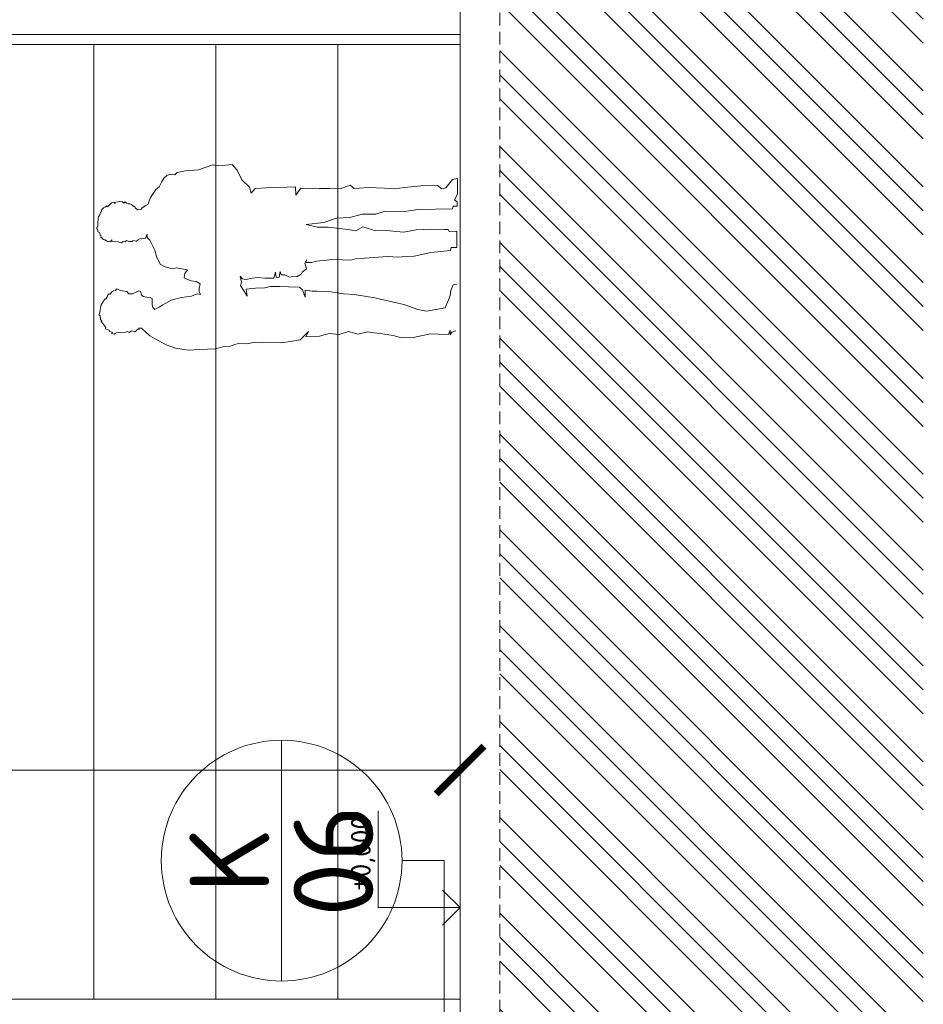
# Model space of a CAD drawing. Header units: millimetres. Extents: x -29085 to 3627694, y -159961 to 2281735.
# Tile 19 of 229: x 130684 to 135219, y 95058 to 99998. Entities that reach past the tile are written whole.
import ezdxf
from ezdxf.enums import TextEntityAlignment as Align

# ---------------------------------------------------------------- set-up
doc = ezdxf.new("R2010")
doc.units = ezdxf.units.MM
doc.linetypes.add('HIDDEN', pattern=[9.525, 6.35, -3.175])
for name, color, linetype, lineweight in [('A99_N_kce-pohl', 1, 'Continuous', 9), ('A99_N_koty-200', 5, 'Continuous', 5), ('A99_N_koty-50-vysk', 160, 'Continuous', 9), ('A99_N_znaceni 200', 5, 'Continuous', 5), ('A99_S_kce-pohl', 7, 'Continuous', 5), ('A99_S_kce-rez-sil', 7, 'Continuous', 15), ('A99_S_sraf', 252, 'Continuous', 9)]:
    doc.layers.add(name, color=color, linetype=linetype, lineweight=lineweight)
doc.styles.add('A99_kota', font='isocpeur.ttf', dxfattribs={"height": 2})
doc.styles.add('A99_popis', font='isocpeur.ttf')
doc.dimstyles.new('A99_kota_200 new', dxfattribs={"dimscale": 200, "dimtxt": 2, "dimasz": 1.2, "dimexe": 0.5, "dimexo": 1.5, "dimgap": 0.3, "dimtad": 1, "dimdec": 0, "dimzin": 3, "dimdsep": 46, "dimtxsty": 'A99_kota', "dimblk": 'ARCHTICK', "dimcen": 2.5, "dimazin": 2, "dimtfac": 0.75, "dimtdec": 0, "dimtmove": 2, "dimatfit": 0, "dimfxl": 4, "dimfxlon": 1, "dimtolj": 1, "dimtzin": 0, "dimlwd": 5, "dimlwe": 5, "dimarcsym": 0})

# ---------------------------------------------------------------- blocks, each defined once
blk = doc.blocks.new('_ArchTick')
at = {"color": 0, "linetype": 'ByBlock', "const_width": 0.15}
blk.add_lwpolyline([(-0.5, -0.5), (0.5, 0.5)], dxfattribs=at)
blk = doc.blocks.new('*D358')
at = {"layer": 'A99_N_koty-200', "color": 0, "linetype": 'Continuous', "lineweight": 5, "transparency": 16777216}
for p, q in [((123124, 95433.3), (123124, 96333.3)), ((132894, 95433.3), (132894, 96333.3)), ((123124, 96233.3), (132894, 96233.3))]:
    blk.add_line(p, q, dxfattribs=at)
at = {"layer": 'Defpoints', "color": 0, "linetype": 'Continuous', "transparency": 16777216}
for p in [(132894, 96233.3), (132894, 94538.3), (123124, 93333.3)]:
    blk.add_point(p, dxfattribs=at)
at = {"layer": 'A99_N_koty-200', "color": 0, "linetype": 'Continuous', "lineweight": 5, "transparency": 16777216, "xscale": 240, "yscale": 240, "zscale": 240, "rotation": 180}
blk.add_blockref('_ArchTick', (123124, 96233.3), dxfattribs=at)
at = {"layer": 'A99_N_koty-200', "color": 0, "linetype": 'Continuous', "lineweight": 5, "transparency": 16777216, "xscale": 240, "yscale": 240, "zscale": 240}
blk.add_blockref('_ArchTick', (132894, 96233.3), dxfattribs=at)
at = {"layer": 'A99_N_koty-200', "color": 0, "linetype": 'Continuous', "transparency": 16777216, "insert": (126286.5, 95955.8), "char_height": 400, "attachment_point": 5, "rotation": 180, "style": 'A99_kota'}
blk.add_mtext('\\A1;9770', dxfattribs=at)
blk = doc.blocks.new('*U37')
at = {"color": 0, "linetype": 'ByBlock', "lineweight": -2}
blk.add_line((-3, 0), (7, 0), dxfattribs=at)
for points in [[(0, 0), (0, 8.2), (0, 8.2), (9.7, 8.2)], [(-1.75, 1.75), (0, 0), (1.75, 1.75)]]:
    blk.add_lwpolyline(points, dxfattribs=at)
at = {"color": 0, "linetype": 'ByBlock', "lineweight": -2, "style": 'A99_kota'}
blk.add_attdef('VYSKA', text='', height=2, dxfattribs=at).set_placement((9.2, 10.95), align=Align.TOP_RIGHT)
blk.add_attdef('POPIS_001', (9.2, 5.7), '', height=2, dxfattribs=at)
blk = doc.blocks.new('*U28')
at = {"color": 0, "linetype": 'ByBlock'}
blk.add_line((-3.02, 0), (3.02, 0), dxfattribs=at)
blk.add_circle((0, 0), 3.02, dxfattribs=at)
at = {"color": 0, "linetype": 'ByBlock', "style": 'A99_popis'}
for tag, p in [('KATEGORIE', (0, 1.31)), ('PRVEK', (0, -1.298))]:
    blk.add_attdef(tag, text='', height=2, dxfattribs=at).set_placement(p, align=Align.MIDDLE_CENTER)
blk = doc.blocks.new('A$C09EE4D6F')
at = {"color": 8, "linetype": 'Continuous', "lineweight": 5}
for p, q in [((326.4, 1462.8), (332.2, 1466.5)), ((332.2, 1466.5), (339, 1465.5)), ((339, 1465.5), (341.5, 1463.1)), ((-64.4, 1422.1), (-54.2, 1430.7)), ((-54.2, 1430.7), (-48.3, 1435.6)), ((-48.3, 1435.6), (-40.8, 1442)), ((-40.8, 1442), (-38.3, 1439)), ((-38.3, 1439), (-32.2, 1444.1)), ((-32.2, 1444.1), (-18.3, 1445.8)), ((-18.3, 1445.8), (-13.7, 1450.4)), ((-13.7, 1450.4), (3.5, 1447.3)), ((3.5, 1447.3), (13.5, 1445.5)), ((13.5, 1445.5), (26.1, 1443.3)), ((26.1, 1443.3), (36.8, 1436.5)), ((36.8, 1436.5), (41.6, 1433.5)), ((41.6, 1433.5), (46.4, 1430.4)), ((46.4, 1430.4), (51.1, 1427.5)), ((51.1, 1427.5), (51.2, 1421.8)), ((281.2, 1423.3), (283.4, 1426.5)), ((283.4, 1426.5), (285.5, 1429.7)), ((285.5, 1429.7), (287.7, 1432.9)), ((287.1, 1436.8), (289.4, 1439.9)), ((287.7, 1432.9), (287.1, 1436.8)), ((289.4, 1439.9), (295.2, 1444.1)), ((293.8, 1446.1), (298.2, 1449.3)), ((295.2, 1444.1), (293.8, 1446.1)), ((298.2, 1449.3), (303.6, 1449.2)), ((303.6, 1449.2), (306.4, 1453.8)), ((306.4, 1453.8), (309, 1452.3)), ((309, 1452.3), (314.3, 1454.7)), ((314.3, 1454.7), (316.9, 1455.8)), ((316.9, 1455.8), (319.6, 1462.1)), ((319.6, 1462.1), (326.4, 1462.8)), ((341.5, 1463.1), (348.8, 1462.5)), ((348.8, 1462.5), (359.3, 1463.5)), ((359.3, 1463.5), (366.9, 1461.8)), ((366.9, 1461.8), (374.7, 1461.7)), ((374.7, 1461.7), (378.9, 1461.6)), ((378.9, 1461.6), (384.8, 1457.2)), ((384.8, 1457.2), (384.8, 1457.2)), ((384.8, 1457.2), (392, 1455.1)), ((392, 1455.1), (396.8, 1453.7)), ((396.8, 1453.7), (400.3, 1450)), ((400.3, 1450), (409.2, 1447.8)), ((409.2, 1447.8), (416, 1441.6)), ((416, 1441.6), (420.3, 1433.5)), ((420.3, 1433.5), (424.2, 1430.1)), ((424.2, 1430.1), (420.8, 1426.2)), ((420.8, 1426.2), (436.8, 1409.2)), ((-90.7, 1388.3), (-88.3, 1399.2)), ((-86, 1383.5), (-90.7, 1388.3)), ((-88.3, 1399.2), (-83.4, 1395.7)), ((-83.4, 1395.7), (-80.8, 1407.9)), ((-80.8, 1407.9), (-75.5, 1409.5)), ((-75.5, 1409.5), (-73.3, 1414.6)), ((-73.3, 1414.6), (-69.3, 1424.2)), ((-69.3, 1424.2), (-64.4, 1422.1)), ((51.2, 1421.8), (54.2, 1421.9)), ((54.2, 1421.9), (59.1, 1419.8)), ((59.1, 1419.8), (65.7, 1416.9)), ((65.7, 1416.9), (70.8, 1411.9)), ((70.8, 1411.9), (70.4, 1407.4)), ((70.4, 1407.4), (78.5, 1403.3)), ((78.5, 1403.3), (82.8, 1395.3)), ((82.8, 1395.3), (85, 1386.5)), ((85, 1386.5), (92.3, 1381)), ((279.4, 1411.1), (283.1, 1416.8)), ((288.7, 1405.1), (279.4, 1411.1)), ((281.1, 1380.4), (281.9, 1395.4)), ((283.1, 1416.8), (281.2, 1423.3)), ((281.9, 1395.4), (282.4, 1405.4)), ((282.4, 1405.4), (288.7, 1405.1)), ((439.6, 1401.1), (434.1, 1394.5)), ((434.1, 1394.5), (439.3, 1393)), ((436.8, 1409.2), (439.6, 1401.1)), ((439.3, 1393), (442.6, 1377.8)), ((-85.3, 1380.1), (-86, 1383.5)), ((-83.5, 1372.2), (-85.3, 1380.1)), ((-85.1, 1361.6), (-83.5, 1372.2)), ((-82.9, 1345.8), (-85.1, 1361.6)), ((-78.7, 1336.4), (-82.9, 1345.8)), ((85.3, 1368.6), (82.4, 1340.6)), ((88.3, 1372.8), (85.3, 1368.6)), ((92.3, 1381), (88.3, 1372.8)), ((277.2, 1365.9), (281.1, 1380.4)), ((282.1, 1359.8), (277.2, 1365.9)), ((281.1, 1352.1), (282.1, 1359.8)), ((287.1, 1346.9), (281.1, 1352.1)), ((283.1, 1336.5), (287.1, 1346.9)), ((436.9, 1349.9), (434.5, 1343)), ((441.9, 1365.6), (436.8, 1360.4)), ((436.8, 1360.4), (442.1, 1355.2)), ((442.1, 1355.2), (436.9, 1349.9)), ((442.6, 1377.8), (441.9, 1365.6)), ((-82.3, 1326.8), (-78.7, 1336.4)), ((-79.1, 1323), (-82.3, 1326.8)), ((-75.9, 1319.3), (-79.1, 1323)), ((-79, 1304.1), (-76.9, 1314.4)), ((-76.9, 1314.4), (-75.9, 1319.3)), ((82.4, 1340.6), (73.2, 1333.4)), ((73.2, 1333.4), (73.5, 1318.8)), ((73.5, 1318.8), (84.8, 1293.4)), ((283.3, 1322.2), (283.1, 1336.5)), ((286.7, 1321.6), (283.3, 1322.2)), ((284.5, 1308), (285.6, 1314.8)), ((289.8, 1299.2), (284.5, 1308)), ((285.6, 1314.8), (286.7, 1321.6)), ((413.5, 1307.6), (409, 1306.7)), ((409, 1306.7), (412.9, 1304.2)), ((417, 1313.6), (413.5, 1307.6)), ((421.1, 1314.6), (417, 1313.6)), ((423.3, 1318.1), (421.1, 1314.6)), ((426.8, 1322.8), (422.7, 1322.2)), ((422.7, 1322.2), (423.3, 1318.1)), ((431.1, 1328.8), (426.8, 1322.8)), ((433.9, 1335.6), (431.1, 1328.8)), ((434.5, 1343), (433.9, 1335.6)), ((-74.3, 1299.3), (-79, 1304.1)), ((-77.2, 1264.4), (-69.1, 1273.4)), ((-69.2, 1294.8), (-74.3, 1299.3)), ((-74.3, 1299.3), (-74.3, 1299.3)), ((-69.8, 1288.1), (-69.2, 1294.8)), ((-64.1, 1291.8), (-69.8, 1288.1)), ((-69.1, 1273.4), (-64, 1278.9)), ((-64, 1278.9), (-64.1, 1291.8)), ((62.4, 1275.5), (60.9, 1260.5)), ((69.5, 1281.3), (62.4, 1275.5)), ((82.9, 1285.6), (69.5, 1281.3)), ((84.8, 1293.4), (82.9, 1285.6)), ((295.2, 1290.4), (289.8, 1299.2)), ((294, 1287.8), (295.2, 1290.4)), ((294.5, 1285.1), (294, 1287.8)), ((296, 1277.6), (294.5, 1285.1)), ((297.5, 1270.2), (296, 1277.6)), ((314, 1264.1), (297.5, 1270.2)), ((412.9, 1304.2), (412.6, 1290.9)), ((412.6, 1290.9), (417.2, 1287.1)), ((417.2, 1287.1), (424.1, 1278.1)), ((424.1, 1278.1), (429.5, 1271.2)), ((429.5, 1271.2), (433.6, 1263.6)), ((-114.3, 1208.4), (-104.6, 1226.7)), ((-104.6, 1226.7), (-94.9, 1245.1)), ((-94.9, 1245.1), (-77.2, 1264.4)), ((19.9, 1235.1), (12, 1226.9)), ((12, 1226.9), (20.8, 1210.3)), ((30.6, 1238.4), (19.9, 1235.1)), ((43, 1238.7), (30.6, 1238.4)), ((55.1, 1238.2), (43, 1238.7)), ((59.3, 1246.5), (55.1, 1238.2)), ((60.9, 1260.5), (59.3, 1246.5)), ((224.5, 1224.2), (250, 1231.8)), ((250, 1231.8), (273.6, 1244.2)), ((273.6, 1244.2), (290.5, 1253)), ((290.5, 1253), (299.8, 1263.9)), ((299.8, 1263.9), (314, 1264.1)), ((433.6, 1263.6), (460.9, 1253)), ((460.9, 1253), (493.6, 1232.9)), ((493.6, 1232.9), (505.3, 1220)), ((-129.5, 1179.4), (-114.3, 1208.4)), ((20.8, 1210.3), (31.7, 1195.7)), ((31.7, 1195.7), (50.2, 1162.7)), ((176, 1157.9), (183.8, 1189.5)), ((183.8, 1189.5), (194.5, 1209.5)), ((194.5, 1209.5), (224.5, 1224.2)), ((505.3, 1220), (524.2, 1211)), ((524.2, 1211), (542.1, 1200.1)), ((542.1, 1200.1), (550.9, 1190.2)), ((550.9, 1190.2), (555.6, 1180.5)), ((-142.3, 1140.4), (-129.5, 1179.4)), ((50.2, 1162.7), (62.6, 1121.1)), ((180.7, 1144.6), (176, 1157.9)), ((555.6, 1180.5), (554.1, 1158)), ((554.1, 1158), (564.5, 1147.8)), ((564.5, 1147.8), (571.2, 1114.8)), ((-148.9, 1090.2), (-142.3, 1140.4)), ((62.6, 1121.1), (65.6, 1101.2)), ((136.7, 1100.4), (141.6, 1111.9)), ((141.6, 1111.9), (159.4, 1109.8)), ((159.4, 1109.8), (173.2, 1098.4)), ((173.2, 1098.4), (176.9, 1121.5)), ((176.9, 1121.5), (180.7, 1144.6)), ((571.2, 1114.8), (575.9, 1062.9)), ((-147.3, 1066.4), (-148.9, 1090.2)), ((65.6, 1101.2), (68.6, 1081.2)), ((68.6, 1081.2), (78.5, 1057.8)), ((126.9, 1063.8), (129.2, 1082.8)), ((129.2, 1082.8), (136.7, 1100.4)), ((-145.7, 1042.7), (-147.3, 1066.4)), ((-143.7, 1011.8), (-145.7, 1042.7)), ((78.5, 1057.8), (75.8, 1045.3)), ((75.8, 1045.3), (87.3, 1050.9)), ((87.3, 1050.9), (100.2, 1051.3)), ((100.2, 1051.3), (118.7, 1046.6)), ((118.7, 1046.6), (126.9, 1063.8)), ((118.7, 1046.6), (118.7, 1046.6)), ((575.9, 1062.9), (598.1, 1005.1)), ((-141.6, 981), (-143.7, 1011.8)), ((598.1, 1005.1), (593.5, 980.3)), ((-132.4, 951.5), (-141.6, 981)), ((-129.7, 920.7), (-132.4, 951.5)), ((593.5, 980.3), (600.2, 927.4)), ((-123.1, 902.2), (-129.7, 920.7)), ((600.2, 927.4), (578.5, 907)), ((-116.6, 883.7), (-123.1, 902.2)), ((-118.2, 855.5), (-116.6, 883.7)), ((96.4, 872.5), (72.9, 857.7)), ((115, 884.2), (96.4, 872.5)), ((128.3, 880.4), (115, 884.2)), ((152.5, 886.8), (128.3, 880.4)), ((140.1, 864.3), (142.4, 877.7)), ((142.4, 877.7), (152.5, 886.8)), ((540.2, 887.6), (510.3, 856.7)), ((578.5, 907), (540.2, 887.6)), ((-112.1, 820.6), (-118.2, 855.5)), ((72.9, 857.7), (100.4, 861.5)), ((100.4, 861.5), (105.5, 824.3)), ((145, 839.1), (140.1, 864.3)), ((149.1, 818.5), (145, 839.1)), ((510.3, 856.7), (486.3, 848.8)), ((486.3, 848.8), (506.3, 833.3)), ((506.3, 833.3), (509.1, 789.5)), ((-112.3, 717.6), (-112.2, 795)), ((-112.2, 795), (-112.1, 820.6)), ((105.5, 824.3), (107.6, 786.8)), ((146.2, 787.9), (149.1, 818.5)), ((107.6, 786.8), (113.5, 765.4)), ((113.5, 765.4), (113.5, 728.5)), ((146.8, 751.8), (146.2, 787.9)), ((509.1, 789.5), (514.4, 705.5)), ((-107.3, 688.5), (-112.3, 717.6)), ((113.5, 728.5), (113.5, 691.6)), ((171.3, 744.6), (146.8, 751.8)), ((150.5, 742.6), (171.3, 744.6)), ((151.7, 730.7), (150.5, 742.6)), ((174.4, 725.9), (151.7, 730.7)), ((160.6, 721.7), (174.4, 725.9)), ((160.9, 707.3), (160.6, 721.7)), ((-99.1, 640.9), (-107.3, 688.5)), ((113.5, 691.6), (113.5, 647)), ((152.5, 688.4), (160.9, 707.3)), ((153.4, 681.2), (152.5, 688.4)), ((156.4, 657.2), (153.4, 681.2)), ((514.4, 705.5), (516.5, 671.4)), ((-64.4, 607.4), (-99.1, 640.9)), ((103.1, 635.3), (74, 623.6)), ((113.5, 647), (103.1, 635.3)), ((165.7, 641.7), (156.4, 657.2)), ((173.9, 638.2), (165.7, 641.7)), ((186.7, 620.2), (173.9, 638.2)), ((516.5, 671.4), (482.4, 669.3)), ((482.4, 669.3), (510.3, 649.6)), ((510.3, 649.6), (511.2, 576.9)), ((-81.7, 562.9), (-85.7, 617.9)), ((-85.7, 617.9), (-64.4, 607.4)), ((74, 623.6), (101.5, 624.1)), ((101.5, 624.1), (97.8, 596.8)), ((97.8, 596.8), (98, 575.6)), ((192.3, 622), (186.7, 620.2)), ((209.9, 627.5), (192.3, 622)), ((222.9, 622), (209.9, 627.5)), ((212.5, 601), (212.9, 622.2)), ((219.1, 580.9), (212.5, 601)), ((212.9, 622.2), (222.9, 622)), ((365.4, 625.3), (355.2, 581.5)), ((374.8, 554.9), (365.4, 625.3)), ((-70.1, 524.6), (-81.7, 562.9)), ((98, 575.6), (98.4, 529.6)), ((222.4, 554.4), (219.1, 580.9)), ((227.2, 515.8), (222.4, 554.4)), ((355.2, 581.5), (357.1, 536.5)), ((392.8, 504.7), (374.8, 554.9)), ((511.2, 576.9), (511.7, 534.6)), ((-74.4, 484.9), (-70.1, 524.6)), ((98.4, 529.6), (89.9, 472)), ((226.5, 476.8), (227.2, 515.8)), ((357.1, 536.5), (348.1, 457.6)), ((511.7, 534.6), (512.1, 492.3)), ((-61.5, 447.1), (-74.4, 484.9)), ((225.8, 443.1), (226.5, 476.8)), ((397.3, 451.6), (392.8, 504.7)), ((512.1, 492.3), (526.3, 452.5)), ((-71.1, 408.2), (-61.5, 447.1)), ((89.9, 472), (88.1, 427.8)), ((231.4, 425.1), (225.8, 443.1)), ((348.1, 457.6), (344.5, 426)), ((412.1, 400.4), (397.3, 451.6)), ((526.3, 452.5), (513.8, 436.2)), ((513.8, 436.2), (515.9, 415.7)), ((-61.5, 369.5), (-71.1, 408.2)), ((88.1, 427.8), (76.6, 344.6)), ((234.7, 388.4), (231.4, 425.1)), ((344.5, 426), (360.6, 398.5)), ((360.6, 398.5), (345, 345.2)), ((413.1, 347.2), (412.1, 400.4)), ((515.9, 415.7), (519.6, 379.5)), ((-64.3, 344.6), (-61.5, 369.5)), ((243.1, 295.7), (234.7, 388.4)), ((519.6, 379.5), (517.2, 313.5)), ((-73.4, 266.7), (-67.2, 319.7)), ((-67.2, 319.7), (-64.3, 344.6)), ((76.6, 344.6), (56.6, 251.1)), ((345, 345.2), (348.1, 303.3)), ((425.3, 309.1), (413.1, 347.2)), ((241.2, 253.5), (243.1, 295.7)), ((348.1, 303.3), (343, 232.8)), ((425.2, 231.9), (425.3, 309.1)), ((517.2, 313.5), (515.7, 273.2)), ((-82.3, 233.2), (-73.4, 266.7)), ((56.6, 251.1), (51.4, 226.9)), ((244.2, 221.5), (241.2, 253.5)), ((515.7, 273.2), (522, 233.4)), ((-79.5, 186.6), (-82.3, 233.2)), ((51.4, 226.9), (32.2, 170.7)), ((247.2, 189.5), (244.2, 221.5)), ((343, 232.8), (353.2, 183.2)), ((435.3, 177), (425.2, 231.9)), ((522, 233.4), (529.5, 167.5)), ((-63.8, 117.3), (-79.5, 186.6)), ((32.2, 170.7), (26.8, 134.8)), ((262.3, 122.1), (247.2, 189.5)), ((353.2, 183.2), (356.4, 122.1)), ((440.4, 38.6), (435.3, 177)), ((529.5, 167.5), (532.1, 100.7)), ((26.8, 134.8), (42.2, 61)), ((272.4, 43.4), (262.3, 122.1)), ((356.4, 122.1), (356.4, 69.6)), ((-65.3, 44.6), (-64.4, 86.9)), ((-64.4, 86.9), (-63.8, 117.3)), ((532.1, 100.7), (519.3, 83.9)), ((519.3, 83.9), (524.4, 67.2)), ((-48, 38.5), (-65.3, 44.6)), ((42.2, 61), (76.8, 47)), ((76.8, 47), (91.3, 41.2)), ((91.3, 41.2), (111.4, 38.6)), ((285.2, 41), (272.4, 43.4)), ((285.2, 18.4), (285.2, 41)), ((356.4, 55.3), (348.8, 50.5)), ((348.8, 50.5), (351.3, 19.1)), ((356.4, 69.6), (356.4, 55.3)), ((524.4, 67.2), (557.5, 41)), ((557.5, 41), (562.7, 21.1)), ((-55.5, 31.7), (-66.4, 38.5)), ((-66.4, 38.5), (-48, 38.5)), ((-49.4, 15.2), (-55.5, 31.7)), ((111.4, 38.6), (134.2, 30.1)), ((134.2, 30.1), (137.3, 21.9)), ((137.3, 21.9), (136.8, 16.5)), ((351.3, 19.1), (285.2, 18.4)), ((450.6, 36.2), (440.4, 38.6)), ((450.6, 20.1), (450.6, 36.2)), ((468.4, 20.2), (450.6, 20.1)), ((476.1, 31.4), (468.4, 20.2)), ((499, 20.5), (476.1, 31.4)), ((562.7, 21.1), (499, 20.5))]:
    blk.add_line(p, q, dxfattribs=at)

msp = doc.modelspace()

# ---------------------------------------------------------------- hatches: boundary and pattern name
at = {"layer": 'A99_S_sraf', "linetype": 'Continuous', "lineweight": 0}
h = msp.add_hatch(dxfattribs=at)
h.set_pattern_fill('ZEM_PUVODNI', color=256, scale=85)
h.set_pattern_definition([(135, (127233.95, 94883.25), (-240.4163, -240.4163), []), (135, (127233.95, 95003.46), (-240.4163, -240.4163), []), (135, (127233.95, 95123.67), (-240.4163, -240.4163), [])])
h.paths.add_polyline_path([(133706.3, 76798.3), (133351.4, 89257.1), (133244.1, 92832.7), (133839.2, 93003.6), (133779, 93313.3), (133779, 93683.3), (133094, 93683.3), (133094, 177933.3), (135219, 177933.3), (135219, 76795.8)])

# ---------------------------------------------------------------- linework, layer by layer
at = {"layer": 'A99_N_kce-pohl', "color": 1, "linetype": 'Continuous', "lineweight": 5}
for p, q in [((127944, 99923.3), (132894, 99923.3)), ((127994, 99873.3), (132894, 99873.3)), ((131056.5, 99873.3), (131056.5, 95083.3)), ((131669, 99873.3), (131669, 95083.3)), ((132281.5, 99873.3), (132281.5, 95083.3)), ((127994, 95083.3), (132894, 95083.3))]:
    msp.add_line(p, q, dxfattribs=at)
at = {"layer": 'A99_N_znaceni 200'}
msp.add_lwpolyline([(132814, 93303.3), (132814, 95779.1), (132601.8, 95779.1)], dxfattribs=at)
at = {"layer": 'A99_S_kce-pohl'}
msp.add_line((125234, 99923.3), (132894, 99923.3), dxfattribs=at)
at = {"layer": 'A99_S_kce-rez-sil', "color": 7, "linetype": 'HIDDEN', "lineweight": 5, "ltscale": 10}
msp.add_line((133094, 93683.3), (133094, 177933.3), dxfattribs=at)
at = {"layer": 'A99_S_kce-rez-sil', "color": 7, "linetype": 'Continuous', "lineweight": 15}
msp.add_line((132894, 93683.3), (132894, 120713.3), dxfattribs=at)

# ---------------------------------------------------------------- block references
at = {"layer": 'A99_N_kce-pohl', "xscale": 1.248429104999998, "yscale": 1.248429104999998, "zscale": 1.248429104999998, "rotation": 88.85519843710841}
msp.add_blockref('A$C09EE4D6F', (132894, 98499), dxfattribs=at)
at = {"layer": 'A99_N_koty-50-vysk', "lineweight": 5, "xscale": 50, "yscale": 50, "zscale": 50, "rotation": 90.00000000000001}
msp.add_blockref('*U37', (132894, 95543.3), dxfattribs=at).add_auto_attribs({'VYSKA': '±0,000'})
at = {"layer": 'A99_N_znaceni 200', "xscale": 200, "yscale": 200, "zscale": 200, "rotation": 90.00000000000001}
msp.add_blockref('*U28', (131999, 95779.1), dxfattribs=at).add_auto_attribs({'KATEGORIE': 'K', 'PRVEK': '06'})

# ---------------------------------------------------------------- dimensions: what is measured, and where the dimension line sits
at = {"layer": 'A99_N_koty-200', "linetype": 'Continuous'}
dim = msp.add_linear_dim(base=(132894, 96233.3), p1=(123124, 93333.3), p2=(132894, 94538.3), angle=180, dimstyle='A99_kota_200 new', override={"dimscale": 0, "dimtix": 1, "dimtofl": 1, "dimtmove": 2, "dimatfit": 0}, dxfattribs=at)
dim.commit()
dim.dimension.update_dxf_attribs({"geometry": '*D358', "text_midpoint": (126286.5, 95955.8), "dimtype": 128})

doc.saveas('drawing.dxf')
